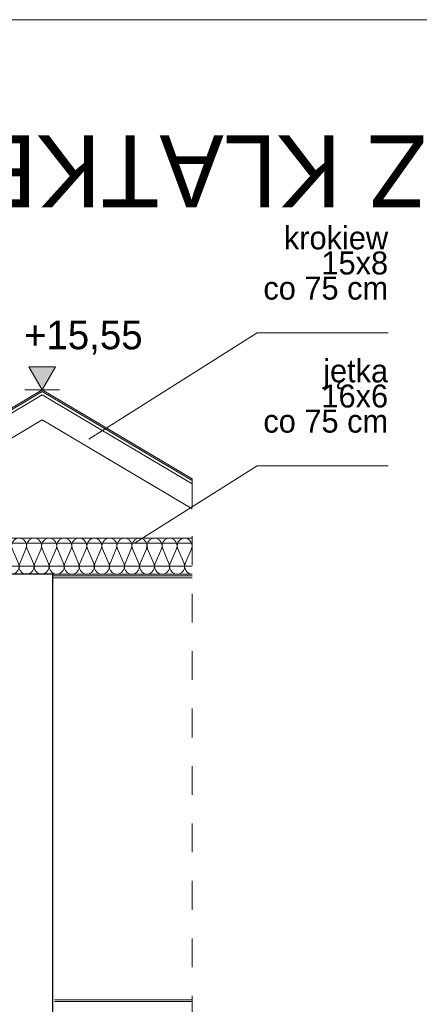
# Model space of a CAD drawing. Extents: x -396299 to -11759, y -15022 to 18278.
# Tile 136 of 205: x -142300 to -139519, y 7823 to 14678. Entities that reach past the tile are written whole.
import ezdxf

# ---------------------------------------------------------------- set-up
doc = ezdxf.new("R2010")
doc.units = 0
doc.header["$MEASUREMENT"] = 0
doc.linetypes.add('Przerywana', pattern=[400, 200, -200])
doc.layers.add('arch izolacje', color=7, linetype='Continuous')
doc.layers.add('Arch wymiary', color=7, linetype='Continuous')
doc.layers.add('arch izolacje_Nr_Pióra__24', color=7, linetype='Continuous', lineweight=13, true_color=0x029e21)
doc.layers.add('Arch stropy_Nr_Pióra__24', color=7, linetype='Continuous', lineweight=13, true_color=0x029e21)
for name, color, linetype, lineweight in [('Arch opisy_Nr_Pióra__1', 7, 'Continuous', 25), ('ARCH TABELA_Nr_Pióra__21', 7, 'Continuous', 13), ('Arch wymiary_Nr_Pióra__21', 7, 'Continuous', 13), ('INWENT DACH_Nr_Pióra__5', 7, 'Continuous', 13), ('INWENT OPISY_Nr_Pióra__21', 7, 'Continuous', 13), ('INWENT OPISY_Nr_Pióra__5', 7, 'Continuous', 13), ('INWENT STROPY_Nr_Pióra__21', 7, 'Continuous', 13), ('INWENT.ŚCIANY_Nr_Pióra__1', 7, 'Continuous', 25), ('Inwentaryzacja Konst._Nr_Pióra__5', 7, 'Continuous', 13)]:
    doc.layers.add(name, color=color, linetype=linetype, lineweight=lineweight)
doc.styles.add('GENERATED_STYLE_1', font='txt')
doc.styles.add('GENERATED_STYLE_3', font='txt')
doc.styles.add('GENERATED_STYLE_4', font='txt')

# ---------------------------------------------------------------- blocks, each defined once
blk = doc.blocks.new('Izolacja cieplna 14_145', base_point=(-141099.8, 10818.2))
at = {"layer": 'arch izolacje_Nr_Pióra__24', "linetype": 'Continuous'}
for p, q in [((-143670.4, 10892.7), (-143714, 10993.7)), ((-143618.1, 10993.7), (-143661.6, 10892.7)), ((-143565.7, 10892.7), (-143609.3, 10993.7)), ((-143513.3, 10993.7), (-143556.9, 10892.7)), ((-143460.9, 10892.7), (-143504.5, 10993.7)), ((-143408.6, 10993.7), (-143452.2, 10892.7)), ((-143356.2, 10892.7), (-143399.8, 10993.7)), ((-143303.8, 10993.7), (-143347.4, 10892.7)), ((-143251.5, 10892.7), (-143295, 10993.7)), ((-143199.1, 10993.7), (-143242.7, 10892.7)), ((-143146.7, 10892.7), (-143190.3, 10993.7)), ((-143094.4, 10993.7), (-143137.9, 10892.7)), ((-143042, 10892.7), (-143085.6, 10993.7)), ((-142989.6, 10993.7), (-143033.2, 10892.7)), ((-142937.2, 10892.7), (-142980.8, 10993.7)), ((-142884.9, 10993.7), (-142928.4, 10892.7)), ((-142832.5, 10892.7), (-142876.1, 10993.7)), ((-142780.1, 10993.7), (-142823.7, 10892.7)), ((-142727.7, 10892.7), (-142771.3, 10993.7)), ((-142675.4, 10993.7), (-142719, 10892.7)), ((-142623, 10892.7), (-142666.6, 10993.7)), ((-142570.6, 10993.7), (-142614.2, 10892.7)), ((-142518.3, 10892.7), (-142561.8, 10993.7)), ((-142465.9, 10993.7), (-142509.5, 10892.7)), ((-142413.5, 10892.7), (-142457.1, 10993.7)), ((-142361.2, 10993.7), (-142404.7, 10892.7)), ((-142308.8, 10892.7), (-142352.4, 10993.7)), ((-142256.4, 10993.7), (-142300, 10892.7)), ((-142204, 10892.7), (-142247.6, 10993.7)), ((-142151.7, 10993.7), (-142195.2, 10892.7)), ((-142099.3, 10892.7), (-142142.9, 10993.7)), ((-142046.9, 10993.7), (-142090.5, 10892.7)), ((-141994.6, 10892.7), (-142038.1, 10993.7)), ((-141942.2, 10993.7), (-141985.8, 10892.7)), ((-141889.8, 10892.7), (-141933.4, 10993.7)), ((-141837.4, 10993.7), (-141881, 10892.7)), ((-141785.1, 10892.7), (-141828.6, 10993.7)), ((-141732.7, 10993.7), (-141776.3, 10892.7)), ((-141680.3, 10892.7), (-141723.9, 10993.7)), ((-141628, 10993.7), (-141671.5, 10892.7)), ((-141575.6, 10892.7), (-141619.2, 10993.7)), ((-141523.2, 10993.7), (-141566.8, 10892.7)), ((-141470.8, 10892.7), (-141514.4, 10993.7)), ((-141418.5, 10993.7), (-141462, 10892.7)), ((-141366.1, 10892.7), (-141409.7, 10993.7)), ((-141313.7, 10993.7), (-141357.3, 10892.7)), ((-141261.4, 10892.7), (-141304.9, 10993.7)), ((-141209, 10993.7), (-141252.6, 10892.7)), ((-141156.6, 10892.7), (-141200.2, 10993.7)), ((-141104.2, 10993.7), (-141147.8, 10892.7))]:
    blk.add_line(p, q, dxfattribs=at)
for centre, start_param, end_param in [((-143666, 11015), 1.158003, 5.125183), ((-143561.3, 11015), 1.158003, 5.125183), ((-143456.5, 11015), 1.158003, 5.125183), ((-143351.8, 11015), 1.158003, 5.125183), ((-143247.1, 11015), 1.158003, 5.125183), ((-143142.3, 11015), 1.158003, 5.125183), ((-143037.6, 11015), 1.158003, 5.125183), ((-142932.8, 11015), 1.158003, 5.125183), ((-142828.1, 11015), 1.158003, 5.125183), ((-142723.4, 11015), 1.158003, 5.125183), ((-142618.6, 11015), 1.158003, 5.125183), ((-142513.9, 11015), 1.158003, 5.125183), ((-142409.1, 11015), 1.158003, 5.125183), ((-142304.4, 11015), 1.158003, 5.125183), ((-142199.6, 11015), 1.158003, 5.125183), ((-142094.9, 11015), 1.158003, 5.125183), ((-141990.2, 11015), 1.158003, 5.125183), ((-141885.4, 11015), 1.158003, 5.125183), ((-141780.7, 11015), 1.158003, 5.125183), ((-141675.9, 11015), 1.158003, 5.125183), ((-141571.2, 11015), 1.158003, 5.125183), ((-141466.4, 11015), 1.158003, 5.125183), ((-141361.7, 11015), 1.158003, 5.125183), ((-141257, 11015), 1.158003, 5.125183), ((-141152.2, 11015), 1.158003, 5.125183), ((-143718.4, 10871.3), 0, 1.983589), ((-143613.7, 10871.3), 4.299595, 8.266774), ((-143508.9, 10871.3), 4.299595, 8.266774), ((-143404.2, 10871.3), 4.299595, 8.266774), ((-143299.4, 10871.3), 4.299595, 8.266774), ((-143194.7, 10871.3), 4.299595, 8.266774), ((-143089.9, 10871.3), 4.299595, 8.266774), ((-142985.2, 10871.3), 4.299595, 8.266774), ((-142880.5, 10871.3), 4.299595, 8.266774), ((-142775.7, 10871.3), 4.299595, 8.266774), ((-142671, 10871.3), 4.299595, 8.266774), ((-142566.2, 10871.3), 4.299595, 8.266774), ((-142461.5, 10871.3), 4.299595, 8.266774), ((-142356.7, 10871.3), 4.299595, 8.266774), ((-142252, 10871.3), 4.299595, 8.266774), ((-142147.3, 10871.3), 4.299595, 8.266774), ((-142042.5, 10871.3), 4.299595, 8.266774), ((-141937.8, 10871.3), 4.299595, 8.266774), ((-141833, 10871.3), 4.299595, 8.266774), ((-141728.3, 10871.3), 4.299595, 8.266774), ((-141623.6, 10871.3), 4.299595, 8.266774), ((-141518.8, 10871.3), 4.299595, 8.266774), ((-141414.1, 10871.3), 4.299595, 8.266774), ((-141309.3, 10871.3), 4.299595, 8.266774), ((-141204.6, 10871.3), 4.299595, 8.266774), ((-141099.8, 10871.3), 4.299596, 6.283185)]:
    blk.add_ellipse(centre, major_axis=(0, -53.2), ratio=0.984989, start_param=start_param, end_param=end_param, dxfattribs=at)
blk = doc.blocks.new('Wymiary_24', base_point=(-142143.4, 12100.6))
at = {"layer": 'Arch wymiary_Nr_Pióra__21', "linetype": 'Continuous'}
blk.add_hatch(color=256, dxfattribs=at).paths.add_polyline_path([(-142143.4, 12100.6), (-142236.2, 12260.6), (-142050.6, 12260.6)], flags=0)
for p, q in [((-142143.4, 12100.6), (-142236.2, 12260.6)), ((-142236.2, 12260.6), (-142050.6, 12260.6)), ((-142050.6, 12260.6), (-142143.4, 12100.6)), ((-142143.4, 12100.6), (-142263.4, 12100.6)), ((-142143.4, 12100.6), (-142023.4, 12100.6))]:
    blk.add_line(p, q, dxfattribs=at)
at = {"layer": 'Arch wymiary_Nr_Pióra__21', "insert": (-142270.1, 12346.4), "char_height": 200, "attachment_point": 7, "style": 'GENERATED_STYLE_1'}
blk.add_mtext('{+15,55}', dxfattribs=at)

msp = doc.modelspace()

# ---------------------------------------------------------------- linework, layer by layer
at = {"layer": 'Arch stropy_Nr_Pióra__24', "linetype": 'Continuous'}
msp.add_line((-143786.1, 11068.2), (-141099.8, 11068.2), dxfattribs=at)
at = {"layer": 'ARCH TABELA_Nr_Pióra__21', "linetype": 'Continuous'}
msp.add_line((-172953.6, 14678.4), (-131153.6, 14678.4), dxfattribs=at)
at = {"layer": 'INWENT DACH_Nr_Pióra__5', "linetype": 'Continuous'}
for p, q in [((-142143.4, 12100.6), (-149128.4, 7957.6)), ((-142143.4, 12089), (-149098.4, 7963.8)), ((-142143.4, 12100.6), (-141099.8, 11481.7)), ((-142143.4, 12089), (-141099.8, 11470)), ((-141099.8, 10818.2), (-142068.4, 10818.2)), ((-141099.8, 10805.7), (-142068.4, 10805.7)), ((-141099.8, 10793.2), (-142068.4, 10793.2))]:
    msp.add_line(p, q, dxfattribs=at)
at = {"layer": 'INWENT OPISY_Nr_Pióra__21', "linetype": 'Continuous'}
for p, q in [((-140647.1, 12499), (-141819.7, 11757.1)), ((-139736.1, 12499), (-140647.1, 12499)), ((-140647.1, 11572.8), (-141500, 11033.2)), ((-139736.1, 11572.8), (-140647.1, 11572.8))]:
    msp.add_line(p, q, dxfattribs=at)
at = {"layer": 'INWENT OPISY_Nr_Pióra__5', "linetype": 'Przerywana'}
msp.add_line((-141099.8, 11481.7), (-141099.8, 1567.3), dxfattribs=at)
at = {"layer": 'INWENT STROPY_Nr_Pióra__21', "linetype": 'Continuous'}
for p, q in [((-141099.8, 7853.2), (-142058.4, 7853.2)), ((-141099.8, 7843.2), (-142058.4, 7843.2))]:
    msp.add_line(p, q, dxfattribs=at)
at = {"layer": 'INWENT.ŚCIANY_Nr_Pióra__1', "linetype": 'Continuous'}
for p, q in [((-142068.4, 10818.2), (-142358.4, 10818.2)), ((-142068.4, 1567.3), (-142068.4, 10818.2))]:
    msp.add_line(p, q, dxfattribs=at)
at = {"layer": 'Inwentaryzacja Konst._Nr_Pióra__5', "linetype": 'Continuous'}
for p, q in [((-142143.4, 12065.8), (-149093.3, 7943.5)), ((-142143.4, 12065.8), (-141099.8, 11446.8)), ((-142143.4, 11891.4), (-148791.4, 7948.2)), ((-142143.4, 11891.4), (-141099.8, 11272.4)), ((-141099.8, 11033.2), (-143590.3, 11033.2)), ((-141099.8, 10873.2), (-143718.4, 10873.2))]:
    msp.add_line(p, q, dxfattribs=at)

# ---------------------------------------------------------------- block references
at = {"layer": 'arch izolacje', "color": 104, "linetype": 'Continuous', "lineweight": 20, "true_color": 0x029e21}
msp.add_blockref('Izolacja cieplna 14_145', (-141099.8, 10818.2), dxfattribs=at)
at = {"layer": 'Arch wymiary', "linetype": 'Continuous'}
msp.add_blockref('Wymiary_24', (-142143.4, 12100.6), dxfattribs=at)

# ---------------------------------------------------------------- texts
at = {"layer": 'Arch opisy_Nr_Pióra__1', "linetype": 'Continuous', "insert": (-151025.2, 13372.5), "char_height": 500, "attachment_point": 3, "rotation": 180, "style": 'GENERATED_STYLE_4'}
msp.add_mtext('{PRZEKRÓJ D-D i PRZEZ KLATKĘ SCHODOWĄ SKALA 1:100}', dxfattribs=at)
at = {"layer": 'INWENT OPISY_Nr_Pióra__21', "linetype": 'Continuous', "char_height": 160, "width": 911.005, "attachment_point": 3, "line_spacing_factor": 0.656218, "style": 'GENERATED_STYLE_3'}
for s, insert in [('{krokiew 15x8\\Pco 75 cm}', (-139736.1, 13239.5)), ('{jętka\\P16x6\\Pco 75 cm}', (-139736.1, 12313.3))]:
    msp.add_mtext(s, dxfattribs=dict(at, insert=insert))

doc.saveas('drawing.dxf')
